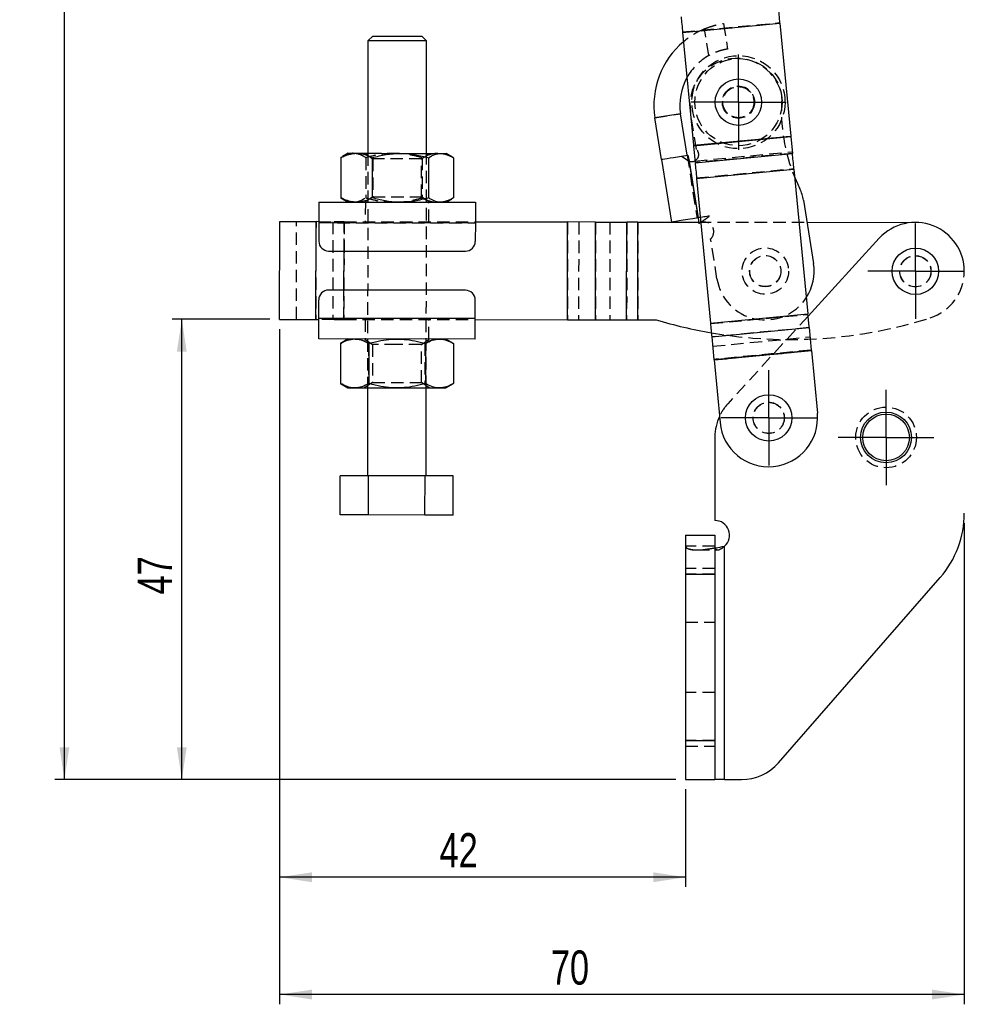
# Model space of a CAD drawing. Extents: x 29 to 375, y 22 to 285.
# Tile 16 of 27: x 115 to 211, y 113 to 214. Entities that reach past the tile are written whole.
import ezdxf

# ---------------------------------------------------------------- set-up
doc = ezdxf.new("R2010")
doc.units = 0
doc.linetypes.add('HIDDEN', pattern=[1.905, 1.27, -0.635])
doc.layers.get('0').update_dxf_attribs({"linetype": 'CONTINUOUS'})
doc.styles.add('SLDTEXTSTYLE0', font='TXT', dxfattribs={"width": 0.75})
doc.dimstyles.new('SLDDIMSTYLE0', dxfattribs={"dimtxt": 3.5, "dimasz": 3.302, "dimexe": 0, "dimexo": 0.0625, "dimgap": 0.875, "dimtad": 1, "dimdec": 0, "dimrnd": 1e-09, "dimzin": 12, "dimtxsty": 'SLDTEXTSTYLE0', "dimsah": 1, "dimcen": 0.09, "dimazin": 3, "dimtfac": 1, "dimtofl": 0, "dimtmove": 0, "dimatfit": 3, "dimtolj": 1, "dimtzin": 12})
doc.dimstyles.new('SLDDIMSTYLE1', dxfattribs={"dimtxt": 3.5, "dimasz": 3.302, "dimexe": 0, "dimexo": 0.0625, "dimgap": 0.875, "dimtad": 1, "dimdec": 1, "dimrnd": 1e-09, "dimzin": 12, "dimtxsty": 'SLDTEXTSTYLE0', "dimsah": 1, "dimcen": 0.09, "dimazin": 3, "dimtfac": 1, "dimtdec": 1, "dimtofl": 0, "dimtmove": 0, "dimatfit": 3, "dimtolj": 1, "dimtzin": 12})
doc.dimstyles.new('SLDDIMSTYLE2', dxfattribs={"dimtxt": 3.5, "dimasz": 3.302, "dimexe": 0, "dimexo": 0.0625, "dimgap": 0.875, "dimtad": 1, "dimdec": 0, "dimrnd": 1e-09, "dimzin": 12, "dimtxsty": 'SLDTEXTSTYLE0', "dimsah": 1, "dimcen": 0.09, "dimazin": 3, "dimtfac": 1, "dimtdec": 0, "dimtofl": 0, "dimtmove": 0, "dimatfit": 3, "dimtolj": 1, "dimtzin": 12})

# ---------------------------------------------------------------- blocks, each defined once
blk = doc.blocks.new('_D')
at = {"color": 179, "linetype": 'CONTINUOUS'}
for p, q in [((141.14, 182), (141.14, 124.92)), ((182.64, 134.92), (182.64, 124.92)), ((182.64, 125.92), (141.14, 125.92))]:
    blk.add_line(p, q, dxfattribs=at)
for points in [[(141.14, 125.92), (144.44, 125.41), (144.44, 126.42)], [(182.64, 125.92), (179.34, 126.42), (179.34, 125.41)]]:
    blk.add_solid(points, dxfattribs=at)
at = {"color": 179, "linetype": 'CONTINUOUS', "insert": (157.49, 130.43, 0.1), "char_height": 3.5, "attachment_point": 1, "style": 'SLDTEXTSTYLE0'}
blk.add_mtext('42', dxfattribs=at)
blk = doc.blocks.new('_D_1')
at = {"color": 179, "linetype": 'CONTINUOUS'}
for p, q in [((141.14, 182), (141.14, 112.92)), ((211.14, 162.16), (211.14, 112.92)), ((211.14, 113.92), (141.14, 113.92))]:
    blk.add_line(p, q, dxfattribs=at)
for points in [[(141.14, 113.92), (144.44, 113.41), (144.44, 114.42)], [(211.14, 113.92), (207.84, 114.42), (207.84, 113.41)]]:
    blk.add_solid(points, dxfattribs=at)
at = {"color": 179, "linetype": 'CONTINUOUS', "insert": (168.87, 118.43, 0.1), "char_height": 3.5, "attachment_point": 1, "style": 'SLDTEXTSTYLE0'}
blk.add_mtext('70', dxfattribs=at)
blk = doc.blocks.new('_D_2')
at = {"color": 179, "linetype": 'CONTINUOUS'}
for p, q in [((140.14, 183), (130.14, 183)), ((131.14, 135.92), (131.14, 183)), ((181.64, 135.92), (130.14, 135.92))]:
    blk.add_line(p, q, dxfattribs=at)
for points in [[(131.14, 183), (130.63, 179.69), (131.64, 179.69)], [(131.14, 135.92), (131.64, 139.22), (130.63, 139.22)]]:
    blk.add_solid(points, dxfattribs=at)
at = {"color": 179, "linetype": 'CONTINUOUS', "insert": (126.62, 154.85, 0.1), "char_height": 3.5, "attachment_point": 1, "rotation": 90, "style": 'SLDTEXTSTYLE0'}
blk.add_mtext('47', dxfattribs=at)
blk = doc.blocks.new('_D_3')
at = {"color": 179, "linetype": 'CONTINUOUS'}
for p, q in [((179.39, 285.24), (118.14, 285.24)), ((119.14, 135.92), (119.14, 285.24)), ((181.64, 135.92), (118.14, 135.92))]:
    blk.add_line(p, q, dxfattribs=at)
for points in [[(119.14, 285.24), (118.63, 281.93), (119.64, 281.93)], [(119.14, 135.92), (119.64, 139.22), (118.63, 139.22)]]:
    blk.add_solid(points, dxfattribs=at)
at = {"color": 179, "linetype": 'CONTINUOUS', "insert": (114.62, 214.36, 0.1), "char_height": 3.5, "attachment_point": 1, "rotation": 90, "style": 'SLDTEXTSTYLE0'}
blk.add_mtext('149', dxfattribs=at)
blk = doc.blocks.new('SW_CENTERMARKSYMBOL_0')
at = {"color": 0, "linetype": 'CONTINUOUS'}
for p, q in [((0, 2.5), (0, 4.88125)), ((0, 0), (0, 2.5)), ((-2.5, 0), (-4.88125, 0)), ((0, 0), (-2.5, 0)), ((0, 0), (0, -2.5)), ((0, 0), (2.5, 0)), ((2.5, 0), (4.88125, 0)), ((0, -2.5), (0, -4.88125))]:
    blk.add_line(p, q, dxfattribs=at)
blk = doc.blocks.new('SW_CENTERMARKSYMBOL_1')
at = {"color": 0, "linetype": 'CONTINUOUS'}
for p, q in [((0, 2.5), (0, 4.875)), ((0, 0), (0, 2.5)), ((-2.5, 0), (-4.875, 0)), ((0, 0), (-2.5, 0)), ((0, 0), (0, -2.5)), ((0, 0), (2.5, 0)), ((2.5, 0), (4.875, 0)), ((0, -2.5), (0, -4.875))]:
    blk.add_line(p, q, dxfattribs=at)
blk = doc.blocks.new('SW_CENTERMARKSYMBOL_2')
at = {"color": 0, "linetype": 'CONTINUOUS'}
for p, q in [((0, 2.5), (0, 4.875)), ((0, 0), (0, 2.5)), ((-2.5, 0), (-4.875, 0)), ((0, 0), (-2.5, 0)), ((0, 0), (0, -2.5)), ((0, 0), (2.5, 0)), ((2.5, 0), (4.875, 0)), ((0, -2.5), (0, -4.875))]:
    blk.add_line(p, q, dxfattribs=at)
blk = doc.blocks.new('SW_CENTERMARKSYMBOL_3')
at = {"color": 0, "linetype": 'CONTINUOUS'}
for p, q in [((0, 2.5), (0, 4.875)), ((0, 0), (0, 2.5)), ((-2.5, 0), (-4.875, 0)), ((0, 0), (-2.5, 0)), ((0, 0), (0, -2.5)), ((0, 0), (2.5, 0)), ((2.5, 0), (4.875, 0)), ((0, -2.5), (0, -4.875))]:
    blk.add_line(p, q, dxfattribs=at)

msp = doc.modelspace()

# ---------------------------------------------------------------- linework, layer by layer
at = {"color": 7, "linetype": 'HIDDEN'}
for p, q in [((182.338042, 212.402006), (192.292467, 213.355651)), ((182.343012, 212.350135), (192.297436, 213.30378)), ((185.020478, 209.986236), (184.586671, 212.71801)), ((186.524219, 213.269096), (186.939833, 210.651891)), ((179.512393, 203.609906), (182.129598, 204.025519)), ((183.753108, 200.390892), (183.15019, 204.187589)), ((183.449274, 200.80264), (193.403698, 201.756284)), ((193.408668, 201.704413), (183.454243, 200.750769)), ((149.862872, 199.985819), (150.65789, 199.427675)), ((149.947669, 199.539132), (149.942595, 195.432299)), ((150.158579, 199.985453), (150.128925, 175.985472)), ((155.657886, 199.421498), (156.454282, 199.977675)), ((155.708587, 199.532014), (155.703513, 195.425181)), ((156.128922, 175.978059), (156.158575, 199.97804)), ((182.803429, 199.782262), (183.822858, 193.362701)), ((183.603322, 199.194634), (193.557747, 200.148278)), ((193.573853, 199.98015), (183.619429, 199.026505)), ((150.65789, 199.427675), (150.653088, 195.541999)), ((155.653086, 195.535822), (155.657886, 199.421498)), ((182.998282, 199.192843), (183.92162, 193.378385)), ((183.768509, 197.47037), (193.722934, 198.424014)), ((183.773478, 197.418499), (193.727903, 198.372143)), ((150.653088, 195.541999), (149.856694, 194.985822)), ((156.448104, 194.977678), (155.653086, 195.535822)), ((149.902401, 194.985766), (149.89993, 192.985767)), ((156.399925, 192.977736), (156.402397, 194.977735)), ((142.857967, 182.99446), (142.870324, 192.994453)), ((144.858733, 192.991996), (144.846378, 182.992004)), ((145.14981, 192.891636), (161.149798, 192.871868)), ((145.149933, 192.991636), (146.731056, 192.989683)), ((146.57912, 192.98987), (146.566764, 182.989878)), ((147.726044, 192.988453), (146.731056, 192.989683)), ((147.726044, 192.988453), (147.713687, 182.988461)), ((147.722337, 189.988456), (147.726044, 192.988453)), ((147.726044, 192.988453), (161.149922, 192.971868)), ((170.573803, 192.960224), (170.561448, 182.960231)), ((171.720727, 192.958807), (171.708372, 182.958815)), ((173.441113, 192.956681), (173.428758, 182.956689)), ((174.913044, 192.954863), (174.900689, 182.95487)), ((176.63343, 192.952737), (176.621074, 182.952745)), ((177.780353, 192.95132), (177.767998, 182.951328)), ((183.990656, 192.943647), (195.063207, 192.929966)), ((185.855597, 187.151061), (185.208824, 191.223935)), ((147.713687, 182.988461), (147.717394, 185.988459)), ((185.192998, 182.601124), (195.147423, 183.554768)), ((185.197323, 182.555985), (195.151746, 183.50963)), ((146.718701, 182.98969), (145.137578, 182.991644)), ((161.13769, 183.071876), (145.137703, 183.091644)), ((147.713687, 182.988461), (161.137566, 182.971875)), ((149.887575, 182.985775), (149.885103, 180.985776)), ((156.385099, 180.977746), (156.38757, 182.977744)), ((195.169151, 183.327961), (186.954657, 174.34919)), ((195.281478, 182.155458), (185.327054, 181.201813)), ((149.839396, 180.985833), (150.634415, 180.42769)), ((150.219196, 180.538782), (150.214123, 176.431948)), ((150.634415, 180.42769), (150.629614, 176.542014)), ((155.629611, 176.535837), (155.634411, 180.421512)), ((155.634411, 180.421512), (156.430807, 180.977689)), ((155.992599, 180.531649), (155.987525, 176.424816)), ((158.126955, 180.864107), (157.450828, 180.976429)), ((185.418203, 180.250365), (195.372628, 181.204009)), ((195.502359, 179.849838), (185.547935, 178.896193)), ((185.552259, 178.851054), (195.506683, 179.804698)), ((150.629614, 176.542014), (149.833219, 175.985837)), ((156.424629, 175.977694), (155.629611, 176.535837)), ((157.44465, 175.976433), (157.477947, 175.977172)), ((185.641166, 159.795968), (182.641165, 159.795968)), ((183.789913, 159.401217), (185.928351, 159.401217)), ((183.818242, 159.414945), (185.935434, 159.414945)), ((186.641165, 135.916272), (186.641165, 159.795968)), ((185.641166, 157.516272), (182.641165, 157.516272)), ((185.641166, 156.916273), (182.641165, 156.916273)), ((182.641165, 152.016272), (185.641166, 152.016272)), ((185.641166, 144.816273), (182.641165, 144.816273)), ((185.641166, 139.916272), (182.641165, 139.916272)), ((182.641165, 139.316274), (185.641166, 139.316274))]:
    msp.add_line(p, q, dxfattribs=at)
at = {"color": 7, "linetype": 'CONTINUOUS'}
for p, q in [((182.343012, 212.350135), (192.297436, 213.30378)), ((192.297436, 213.30378), (193.403698, 201.756284)), ((150.673404, 211.984826), (150.172789, 211.485445)), ((156.172783, 211.478032), (155.673401, 211.978649)), ((182.343012, 212.350135), (183.449274, 200.80264)), ((150.172789, 211.485445), (150.158579, 199.985453)), ((156.158575, 199.97804), (156.172783, 211.478032)), ((182.129598, 204.025519), (179.512393, 203.609906)), ((180.186223, 199.366649), (179.512393, 203.609906)), ((182.803429, 199.782262), (182.129598, 204.025519)), ((183.449274, 200.80264), (193.403698, 201.756284)), ((183.454243, 200.750769), (193.408668, 201.704413)), ((193.408668, 201.704413), (193.573853, 199.98015)), ((183.454243, 200.750769), (183.619429, 199.026505)), ((147.397106, 199.542283), (147.392033, 195.43545)), ((147.584656, 199.640737), (147.397106, 199.542283)), ((148.15858, 199.987924), (147.577401, 199.653337)), ((150.607463, 199.538316), (150.602389, 195.431483)), ((156.36838, 199.531199), (156.363307, 195.424365)), ((158.738923, 199.639547), (158.158573, 199.975569)), ((158.918942, 199.528047), (158.913868, 195.421214)), ((182.242197, 199.693138), (182.878192, 199.794135)), ((182.242197, 199.693138), (182.998282, 199.192843)), ((182.878192, 199.794135), (182.998282, 199.192843)), ((183.619429, 199.026505), (193.573853, 199.98015)), ((180.186223, 199.366649), (181.205652, 192.947088)), ((182.998282, 199.192843), (183.92162, 193.378385)), ((183.773478, 197.418499), (193.727903, 198.372143)), ((193.727903, 198.372143), (195.147423, 183.554768)), ((183.773478, 197.418499), (185.192998, 182.601124)), ((145.152405, 194.991635), (161.152393, 194.971866)), ((147.392033, 195.43545), (147.579299, 195.338043)), ((147.571368, 195.324346), (148.152404, 194.987928)), ((158.152395, 194.975573), (158.734259, 195.310554)), ((194.703953, 195.192266), (195.731845, 188.719413)), ((141.137581, 182.996587), (141.149936, 192.996578)), ((141.149936, 192.996578), (144.858733, 192.991996)), ((144.846378, 182.992004), (144.858733, 192.991996)), ((145.149933, 192.991636), (144.858733, 192.991996)), ((145.14981, 192.891636), (145.147463, 190.991638)), ((145.14981, 192.891636), (161.149798, 192.871868)), ((161.149798, 192.871868), (161.147451, 190.971869)), ((161.149922, 192.971868), (170.573803, 192.960224)), ((170.561448, 182.960231), (170.573803, 192.960224)), ((173.441113, 192.956681), (170.573803, 192.960224)), ((173.428758, 182.956689), (173.441113, 192.956681)), ((173.441113, 192.956681), (176.63343, 192.952737)), ((176.621074, 182.952745), (176.63343, 192.952737)), ((177.780353, 192.95132), (176.63343, 192.952737)), ((177.767998, 182.951328), (177.780353, 192.95132)), ((177.780353, 192.95132), (183.990656, 192.943647)), ((183.92162, 193.378385), (184.011491, 192.812452)), ((184.20609, 192.90277), (184.011491, 192.812452)), ((195.063207, 192.929966), (206.149889, 192.916268)), ((202.454656, 191.291311), (195.169151, 183.327961)), ((146.146227, 189.990403), (160.146216, 189.973105)), ((160.141273, 185.973108), (146.141285, 185.990406)), ((145.137703, 183.091644), (145.14005, 184.991642)), ((161.13769, 183.071876), (161.140038, 184.971873)), ((185.192998, 182.601124), (195.147423, 183.554768)), ((141.137581, 182.996587), (144.846378, 182.992004)), ((144.846378, 182.992004), (145.137578, 182.991644)), ((161.13769, 183.071876), (145.137703, 183.091644)), ((161.137566, 182.971875), (170.561448, 182.960231)), ((173.428758, 182.956689), (176.621074, 182.952745)), ((177.767998, 182.951328), (179.655661, 182.948995)), ((185.327054, 181.201813), (195.281478, 182.155458)), ((195.281478, 182.155458), (195.502359, 179.849838)), ((161.135095, 180.971876), (145.135108, 180.991646)), ((147.361146, 180.542313), (147.356072, 176.43548)), ((148.135105, 180.987939), (147.360956, 180.542258)), ((150.276499, 180.538711), (150.271425, 176.431877)), ((156.049903, 180.531578), (156.044829, 176.424745)), ((158.908143, 180.527991), (158.135097, 180.975583)), ((158.907953, 180.528046), (158.902879, 176.421214)), ((185.327054, 181.201813), (185.547935, 178.896193)), ((185.547935, 178.896193), (195.502359, 179.849838)), ((185.552259, 178.851054), (195.506683, 179.804698)), ((195.506683, 179.804698), (196.120922, 173.393095)), ((185.552259, 178.851054), (186.166498, 172.43945)), ((147.355882, 176.435535), (148.128927, 175.987942)), ((158.12892, 175.975587), (158.903069, 176.421268)), ((150.128925, 175.985472), (150.117805, 166.985478)), ((156.117802, 166.978065), (156.128922, 175.978059)), ((185.64371, 170.97415), (185.64371, 162.416272)), ((147.339363, 162.988908), (147.344306, 166.988905)), ((150.231054, 166.985338), (147.344306, 166.988905)), ((150.226112, 162.985341), (150.231054, 166.985338)), ((156.004554, 166.978204), (150.231054, 166.985338)), ((155.99961, 162.978207), (156.004554, 166.978204)), ((158.891302, 166.974639), (156.004554, 166.978204)), ((158.88636, 162.974642), (158.891302, 166.974639)), ((150.226112, 162.985341), (147.339363, 162.988908)), ((155.99961, 162.978207), (150.226112, 162.985341)), ((158.88636, 162.974642), (155.99961, 162.978207)), ((182.641165, 160.91627), (182.641165, 156.916273)), ((182.641165, 160.91627), (185.641166, 160.91627)), ((185.641166, 160.91627), (185.641166, 156.916273)), ((186.641165, 135.916272), (186.641165, 159.795968)), ((182.641165, 156.916273), (185.641166, 156.916273)), ((182.641165, 156.916273), (182.641165, 139.916272)), ((185.641166, 156.916273), (185.641166, 139.916272)), ((192.138163, 137.629395), (208.679343, 156.590907)), ((182.641165, 139.916272), (185.641166, 139.916272)), ((182.641165, 139.916272), (182.641165, 135.916272)), ((185.641166, 139.916272), (185.641166, 135.916272)), ((182.641165, 135.916272), (185.641166, 135.916272)), ((186.641165, 135.916272), (185.641166, 135.916272)), ((186.641165, 135.916272), (188.370345, 135.916272))]:
    msp.add_line(p, q, dxfattribs=at)
at = {"color": 8, "linetype": 'CONTINUOUS'}
msp.add_line((147.717394, 185.988459), (147.722337, 189.988456), dxfattribs=at)
at = {"color": 7, "linetype": 'CONTINUOUS', "flags": 128}
for points in [[(192.297436, 213.30378), (192.277197, 213.515045), (192.257052, 213.725317), (192.237098, 213.933613), (192.217424, 214.138953), (192.198129, 214.340372), (192.179298, 214.536929), (192.161024, 214.727698), (192.143386, 214.911786)], [(182.188963, 213.958142), (182.206598, 213.774053), (182.224874, 213.583285), (182.243705, 213.386727), (182.263001, 213.185308), (182.282673, 212.979968), (182.302628, 212.771672), (182.322772, 212.5614), (182.343012, 212.350135)], [(150.673404, 211.984826), (150.677072, 211.984822), (150.764531, 211.984714), (150.964625, 211.984466), (151.268, 211.984092), (151.660468, 211.983606), (152.123682, 211.983034), (152.635979, 211.982401), (153.173404, 211.981738)], [(153.173404, 211.981738), (153.710829, 211.981073), (154.223125, 211.980441), (154.686337, 211.979868), (155.078808, 211.979383), (155.382182, 211.979009), (155.582277, 211.978761), (155.669736, 211.978653), (155.673401, 211.978649)], [(153.172785, 211.481738), (152.56889, 211.482484), (151.989719, 211.483199), (151.458982, 211.483854), (150.998408, 211.484424), (150.626855, 211.484883), (150.359532, 211.485214), (150.207384, 211.485402), (150.172789, 211.485445)], [(156.172783, 211.478032), (156.138188, 211.478075), (155.986039, 211.478263), (155.718716, 211.478592), (155.347163, 211.479051), (154.886588, 211.479621), (154.355852, 211.480276), (153.776681, 211.480992), (153.172785, 211.481738)], [(193.408668, 201.704413), (193.408098, 201.710351), (193.407509, 201.716506), (193.406902, 201.722846), (193.406278, 201.729343), (193.405645, 201.735967), (193.405, 201.742686), (193.40435, 201.74947), (193.403698, 201.756284)], [(183.449274, 200.80264), (183.449927, 200.795825), (183.450577, 200.789041), (183.45122, 200.782323), (183.451855, 200.775698), (183.452477, 200.769202), (183.453085, 200.762861), (183.453674, 200.756707), (183.454243, 200.750769)], [(148.15858, 199.987924), (148.169477, 199.987911), (148.255218, 199.987805), (148.424858, 199.987596), (148.675494, 199.987286), (149.002837, 199.986881)], [(149.002837, 199.986881), (149.401285, 199.986389), (149.864022, 199.985817), (150.38313, 199.985176), (150.949726, 199.984476), (151.554115, 199.983729), (152.185958, 199.982948), (152.834443, 199.982147), (153.488474, 199.981339)], [(153.488474, 199.981339), (154.136859, 199.980538), (154.768506, 199.979758), (155.372608, 199.979011), (155.938826, 199.978312), (156.457474, 199.97767), (156.919676, 199.9771), (157.317525, 199.976608), (157.644213, 199.976205)], [(157.644213, 199.976205), (157.894151, 199.975895), (158.063062, 199.975687), (158.148056, 199.975582), (158.158573, 199.975569)], [(180.186223, 199.366649), (180.223409, 199.372554), (180.333947, 199.390107), (180.51481, 199.418828), (180.761046, 199.457931), (181.065913, 199.506344), (181.421062, 199.562742), (181.816769, 199.62558), (182.242197, 199.693138)], [(193.727903, 198.372143), (193.707664, 198.583408), (193.687519, 198.793681), (193.667565, 199.001976), (193.647891, 199.207315), (193.628596, 199.408736), (193.609765, 199.605292), (193.591489, 199.796062), (193.573853, 199.98015)], [(183.619429, 199.026505), (183.637065, 198.842417), (183.655341, 198.651648), (183.674172, 198.455091), (183.693468, 198.253671), (183.713139, 198.048331), (183.733094, 197.840036), (183.753239, 197.629763), (183.773478, 197.418499)], [(193.812037, 197.49393), (193.837738, 197.432161), (194.333425, 196.349249)], [(145.152405, 194.991635), (145.152355, 194.951284), (145.152207, 194.831782), (145.151967, 194.637721), (145.151645, 194.376559), (145.151252, 194.058333), (145.150803, 193.695271), (145.150317, 193.301326), (145.14981, 192.891636)], [(161.152393, 194.971866), (161.152343, 194.931515), (161.152195, 194.812013), (161.151956, 194.617952), (161.151633, 194.356791), (161.15124, 194.038564), (161.150791, 193.675502), (161.150305, 193.281557), (161.149798, 192.871868)], [(183.92162, 193.378385), (183.391761, 193.294243), (182.882264, 193.213334), (182.412709, 193.138769), (182.001141, 193.073412), (181.663375, 193.019774), (181.412393, 192.979918), (181.257838, 192.955375), (181.205652, 192.947088)], [(195.281478, 182.155458), (195.265753, 182.31959), (195.249621, 182.487995), (195.233135, 182.660092), (195.21635, 182.835284), (195.199328, 183.012966), (195.182126, 183.192522), (195.164805, 183.373332), (195.147423, 183.554768)], [(145.135108, 180.991646), (145.135157, 181.031996), (145.135306, 181.151499), (145.135544, 181.345559), (145.135868, 181.606721), (145.136261, 181.924947), (145.136708, 182.288009), (145.137196, 182.681954), (145.137703, 183.091644)], [(161.135095, 180.971876), (161.135145, 181.012228), (161.135293, 181.13173), (161.135533, 181.32579), (161.135855, 181.586952), (161.136248, 181.905179), (161.136697, 182.26824), (161.137184, 182.662186), (161.13769, 183.071876)], [(170.561448, 182.960231), (170.942781, 182.95976), (171.321892, 182.959292), (171.696574, 182.958829), (172.064644, 182.958374), (172.423957, 182.95793), (172.772421, 182.9575), (173.108006, 182.957085), (173.428758, 182.956689)], [(176.621074, 182.952745), (176.749375, 182.952586), (176.883609, 182.95242), (177.022994, 182.952248), (177.16672, 182.95207), (177.313948, 182.951889), (177.463821, 182.951703), (177.615465, 182.951516), (177.767998, 182.951328)], [(185.192998, 182.601124), (185.210381, 182.419687), (185.227702, 182.238877), (185.244904, 182.059321), (185.261926, 181.88164), (185.278709, 181.706448), (185.295196, 181.534351), (185.31133, 181.365945), (185.327054, 181.201813)], [(195.506683, 179.804698), (195.506122, 179.810552), (195.505563, 179.816384), (195.505008, 179.822176), (195.50446, 179.827908), (195.503918, 179.833559), (195.503386, 179.839111), (195.502866, 179.844543), (195.502359, 179.849838)], [(185.547935, 178.896193), (185.548441, 178.890898), (185.548962, 178.885466), (185.549494, 178.879914), (185.550036, 178.874263), (185.550584, 178.868532), (185.55114, 178.862739), (185.551698, 178.856907), (185.552259, 178.851054)], [(148.128927, 175.987942), (148.129009, 175.987942), (148.175525, 175.987886), (148.306793, 175.987722), (148.52057, 175.987459), (148.813197, 175.987098)], [(148.813197, 175.987098), (149.179667, 175.986644), (149.61371, 175.986109), (150.1079, 175.985498), (150.653779, 175.984824), (151.24201, 175.984095), (151.862526, 175.98333), (152.50471, 175.982536), (153.157575, 175.98173)], [(153.157575, 175.98173), (153.80995, 175.980923), (154.450672, 175.980132), (155.068779, 175.979368), (155.653695, 175.978645), (156.19541, 175.977977), (156.684657, 175.977371), (157.113064, 175.976842), (157.473302, 175.976397)], [(157.473302, 175.976397), (157.759206, 175.976043), (157.965885, 175.975788), (158.089803, 175.975635), (158.12892, 175.975587)]]:
    msp.add_lwpolyline(points, dxfattribs=at)
at = {"color": 7, "linetype": 'HIDDEN', "flags": 128}
for points in [[(151.080018, 199.427154), (150.829762, 199.427463), (150.688367, 199.427638), (150.65789, 199.427675)], [(155.657886, 199.421498), (155.6224, 199.421541), (155.474553, 199.421724), (155.218381, 199.422041), (154.865863, 199.422476), (154.433481, 199.423011), (153.941454, 199.423618), (153.412789, 199.424272), (152.872205, 199.424939), (152.344977, 199.425591), (151.855763, 199.426195), (151.427433, 199.426725), (151.080018, 199.427154)], [(150.653088, 195.541999), (150.655966, 195.541996), (150.740119, 195.541892), (150.937099, 195.541649), (151.237696, 195.541277), (151.627857, 195.540795), (152.089333, 195.540225), (152.600551, 195.539593), (153.137604, 195.53893), (153.675381, 195.538265), (154.188737, 195.537631), (154.653667, 195.537056), (155.048432, 195.536569), (155.354571, 195.536191), (155.557772, 195.53594), (155.648533, 195.535827), (155.653086, 195.535822)], [(185.079111, 193.562195), (184.942212, 193.540455), (184.802223, 193.518225), (184.659568, 193.495571), (184.514677, 193.472562), (184.367991, 193.449269), (184.219954, 193.42576), (184.071014, 193.402108), (183.92162, 193.378385)], [(184.011491, 192.812452), (183.995339, 193.026093), (183.968146, 193.385773)], [(146.718701, 182.98969), (146.953244, 182.9894), (147.332355, 182.988932), (147.713687, 182.988461)], [(153.148739, 180.424583), (152.610987, 180.425248), (152.097709, 180.425882), (151.632909, 180.426456), (151.238315, 180.426944), (150.932381, 180.427322), (150.729412, 180.427572), (150.638899, 180.427684), (150.634415, 180.42769)], [(155.634411, 180.421512), (155.631479, 180.421516), (155.547079, 180.42162), (155.349866, 180.421863), (155.04906, 180.422235), (154.658727, 180.422717), (154.197119, 180.423288), (153.685821, 180.42392), (153.148739, 180.424583)], [(150.629614, 176.542014), (150.664905, 176.541971), (150.812512, 176.541788), (151.068464, 176.541472), (151.420794, 176.541036), (151.853025, 176.540503), (152.344948, 176.539894), (152.873561, 176.539242), (153.414147, 176.538573), (153.941428, 176.537921), (154.430751, 176.537318), (154.859232, 176.536789), (155.206839, 176.536359), (155.457316, 176.536049), (155.598953, 176.535874), (155.629611, 176.535837)]]:
    msp.add_lwpolyline(points, dxfattribs=at)
at = {"color": 7, "linetype": 'HIDDEN'}
for centre, radius in [((188.049105, 205.218671), 4.7625), ((188.049105, 205.218671), 4.4625), ((188.049105, 205.218671), 1.65), ((188.049105, 205.218671), 1.6), ((188.049105, 205.218671), 1.5875), ((190.793721, 187.935237), 2.375), ((190.793721, 187.935237), 1.6), ((190.793721, 187.935237), 1.5875), ((206.14371, 187.916272), 1.6), ((206.14371, 187.916272), 1.5875), ((191.14371, 172.916272), 1.6), ((191.14371, 172.916272), 1.5875), ((203.14371, 170.916272), 3.1)]:
    msp.add_circle(centre, radius, dxfattribs=at)
at = {"color": 7, "linetype": 'CONTINUOUS'}
for centre, radius in [((188.049105, 205.218671), 2.375), ((206.14371, 187.916272), 2.375), ((191.14371, 172.916272), 2.375), ((203.14371, 170.916272), 2.6), ((203.14371, 170.916272), 2.38125)]:
    msp.add_circle(centre, radius, dxfattribs=at)
at = {"color": 7, "linetype": 'HIDDEN'}
for centre, radius, start, end in [((187.847901, 204.933587), 8.439955, 112.73091114, 129.90710439), ((187.847901, 204.933587), 5.789955, 119.23104034, 150.98754114), ((187.847901, 204.933587), 4.756574, 16.56242488, 189.0232475), ((190.490104, 205.719376), 2, 356.13677049, 16.56242488), ((210.431388, 204.372772), 17.986699, 176.13677049, 202.48493812), ((183.27267, 199.856778), 0.7184, 297.20445782, 48.02853931), ((184.527351, 191.95578), 1, 312.95879097, 108.73924273), ((206.14371, 187.916272), 5, 287.60446712, 360), ((190.793721, 187.935237), 5, 189.0232475, 327.02897361), ((193.330265, 228.298445), 47.36631, 260.22322207, 287.60446712), ((190.64371, 170.974151), 5, 137.54524376, 155.17437929)]:
    msp.add_arc(centre, radius, start, end, dxfattribs=at)
at = {"color": 7, "linetype": 'CONTINUOUS'}
for centre, radius, start, end in [((187.847901, 204.933587), 8.439955, 129.90710439, 189.0232475), ((187.847901, 204.933587), 5.789955, 150.98754114, 189.0232475), ((183.27267, 199.856778), 0.7184, 247.54592619, 297.20445782), ((190.753455, 194.564925), 4, 9.0232475, 26.49251852), ((206.14371, 187.916272), 5, 0, 137.54524376), ((146.147462, 190.990402), 1, 179.92920845, 269.92920845), ((160.147451, 190.973105), 1, 269.92920845, 359.92920845), ((190.793721, 187.935237), 5, 327.02897361, 9.0232475), ((146.140049, 184.990407), 1, 89.92920845, 179.92920845), ((160.140038, 184.973109), 1, 359.92920845, 89.92920845), ((193.330265, 228.298445), 47.36631, 253.21991985, 260.22322207), ((191.14371, 172.916272), 5, 185.47229628, 5.47229628), ((190.64371, 170.974151), 5, 155.17437929, 180), ((185.64371, 160.916272), 1.5, 311.68005806, 90), ((201.14371, 163.16466), 10, 318.9, 0), ((188.370346, 140.916272), 5, 270, 318.9)]:
    msp.add_arc(centre, radius, start, end, dxfattribs=at)
at = {"color": 7, "linetype": 'HIDDEN'}
for points, knots in [([(184.586671, 212.71801), (184.795718, 212.799793), (185.213978, 212.963424), (185.792682, 213.124579), (186.237051, 213.221254), (186.486154, 213.263131), (186.51298, 213.267334), (186.524219, 213.269096)], [0, 0, 0, 0, 0.2129882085, 0.4261455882, 0.6362444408, 0.8475992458, 1, 1, 1, 1]), ([(186.939833, 210.651891), (186.91802, 210.64863), (186.87439, 210.642108), (186.536504, 210.578773), (186.051224, 210.446751), (185.512178, 210.244891), (185.169621, 210.064691), (185.020478, 209.986236)], [0, 0, 0, 0, 0.2117978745, 0.4236232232, 0.6343273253, 0.840793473, 1, 1, 1, 1]), ([(148.67294, 199.987289), (148.642726, 199.986768), (148.41383, 199.982827), (148.045702, 199.906801), (147.718783, 199.71814), (147.584656, 199.640737)], [0, 0, 0, 0, 0.08230206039, 0.6234917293, 1, 1, 1, 1]), ([(149.947669, 199.539132), (149.740712, 199.664206), (149.323004, 199.916649), (148.890936, 199.9636), (148.67294, 199.987289)], [0, 0, 0, 0, 0.4954579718, 1, 1, 1, 1]), ([(152.82868, 199.982154), (152.76043, 199.981706), (152.243391, 199.978307), (151.268401, 199.881985), (150.390595, 199.654112), (149.947669, 199.539132)], [0, 0, 0, 0, 0.0700627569, 0.5307701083, 1, 1, 1, 1]), ([(155.708587, 199.532014), (155.240942, 199.65741), (154.297078, 199.910503), (153.321101, 199.958126), (152.82868, 199.982154)], [0, 0, 0, 0, 0.495458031, 1, 1, 1, 1]), ([(157.314316, 199.976612), (157.106721, 199.962453), (156.688526, 199.933929), (156.153054, 199.749591), (155.829245, 199.591079), (155.708587, 199.532014)], [0, 0, 0, 0, 0.3821175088, 0.7697641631, 1, 1, 1, 1]), ([(158.918942, 199.528047), (158.722256, 199.622068), (158.327094, 199.810965), (157.787966, 199.954177), (157.448451, 199.970259), (157.314316, 199.976612)], [0, 0, 0, 0, 0.3747926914, 0.7529955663, 1, 1, 1, 1]), ([(147.579299, 195.338043), (147.724333, 195.252573), (148.08033, 195.042778), (148.448553, 195.007938), (148.666762, 194.987293)], [0, 0, 0, 0, 0.40740022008, 1, 1, 1, 1]), ([(148.666762, 194.987293), (148.696979, 194.987788), (148.925896, 194.991542), (149.357621, 195.088536), (149.746416, 195.317013), (149.942595, 195.432299)], [0, 0, 0, 0, 0.070062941, 0.5307702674, 1, 1, 1, 1]), ([(149.942595, 195.432299), (150.41024, 195.306902), (151.354104, 195.053809), (152.330081, 195.006186), (152.822502, 194.982158)], [0, 0, 0, 0, 0.495458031, 1, 1, 1, 1]), ([(152.822502, 194.982158), (152.890752, 194.982606), (153.407791, 194.986004), (154.382781, 195.082327), (155.260588, 195.3102), (155.703513, 195.425181)], [0, 0, 0, 0, 0.0700627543, 0.5307701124, 1, 1, 1, 1]), ([(155.703513, 195.425181), (155.824025, 195.365818), (156.144711, 195.20785), (156.679615, 195.021581), (157.097743, 194.991668), (157.308139, 194.976616)], [0, 0, 0, 0, 0.23023617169, 0.61266729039, 1, 1, 1, 1]), ([(157.308139, 194.976616), (157.442288, 194.982635), (157.779816, 194.99778), (158.319319, 195.139023), (158.714975, 195.326813), (158.913868, 195.421214)], [0, 0, 0, 0, 0.24700391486, 0.62147560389, 1, 1, 1, 1]), ([(184.011491, 192.812452), (184.093611, 192.865533), (184.257206, 192.971279), (184.574223, 193.181281), (184.851897, 193.376775), (185.033662, 193.525106), (185.079111, 193.562195)], [0, 0, 0, 0, 0.21898842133, 0.43625829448, 0.85904105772, 1, 1, 1, 1]), ([(148.790723, 180.987129), (148.756849, 180.986823), (148.540019, 180.984867), (148.324675, 180.926062), (148.142973, 180.876443)], [0, 0, 0, 0, 0.1562225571, 1, 1, 1, 1]), ([(150.219196, 180.538782), (149.987271, 180.663887), (149.519167, 180.916392), (149.035004, 180.963407), (148.790723, 180.987129)], [0, 0, 0, 0, 0.4954579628, 1, 1, 1, 1]), ([(157.450828, 180.976429), (157.416289, 180.975938), (157.154636, 180.972225), (156.661175, 180.875307), (156.216815, 180.646899), (155.992599, 180.531649)], [0, 0, 0, 0, 0.0700626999, 0.5307703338, 1, 1, 1, 1]), ([(182.641165, 159.795968), (182.660941, 159.735171), (182.698551, 159.619545), (182.97889, 159.494785), (183.352601, 159.418713), (183.792899, 159.391827), (184.307651, 159.4242), (184.926891, 159.49887), (185.413906, 159.577921), (185.668373, 159.619225)], [0, 0, 0, 0, 0.1736161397, 0.330193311, 0.4700370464, 0.5935851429, 0.7111935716, 0.8490972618, 1, 1, 1, 1]), ([(182.992134, 159.507012), (183.103504, 159.48252), (183.326374, 159.433507), (183.629011, 159.406492), (183.817292, 159.415056), (183.818527, 159.415112)], [0, 0, 0, 0, 0.4980576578, 0.9967063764, 1, 1, 1, 1]), ([(185.728908, 159.507012), (185.756154, 159.482744), (185.809279, 159.435428), (185.888016, 159.406473), (185.934881, 159.414999), (185.935032, 159.415027)], [0, 0, 0, 0, 0.5120730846, 0.9984321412, 1, 1, 1, 1])]:
    msp.add_open_spline(points, degree=3, knots=knots, dxfattribs=at)
at = {"color": 7, "linetype": 'CONTINUOUS'}
for points, knots in [([(147.397106, 199.542283), (147.517765, 199.601348), (147.838842, 199.758522), (148.374203, 199.94347), (148.792404, 199.97235), (149.002837, 199.986881)], [0, 0, 0, 0, 0.2302362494, 0.6126671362, 1, 1, 1, 1]), ([(149.002837, 199.986881), (149.136971, 199.98053), (149.47446, 199.964551), (150.013611, 199.821976), (150.408803, 199.633208), (150.607463, 199.538316)], [0, 0, 0, 0, 0.2470038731, 0.6214755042, 1, 1, 1, 1]), ([(150.607463, 199.538316), (151.075416, 199.662557), (152.019903, 199.913316), (152.995995, 199.958528), (153.488474, 199.981339)], [0, 0, 0, 0, 0.4954579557, 1, 1, 1, 1]), ([(153.488474, 199.981339), (153.556722, 199.980722), (154.073752, 199.976046), (155.048501, 199.877315), (155.925741, 199.647273), (156.36838, 199.531199)], [0, 0, 0, 0, 0.0700622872, 0.5307705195, 1, 1, 1, 1]), ([(156.36838, 199.531199), (156.575646, 199.655761), (156.993977, 199.90717), (157.426159, 199.953054), (157.644213, 199.976205)], [0, 0, 0, 0, 0.4954579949, 1, 1, 1, 1]), ([(157.644213, 199.976205), (157.674429, 199.975634), (157.903335, 199.971315), (158.334822, 199.873253), (158.72305, 199.643817), (158.918942, 199.528047)], [0, 0, 0, 0, 0.0700628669, 0.5307704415, 1, 1, 1, 1]), ([(148.996659, 194.986885), (148.789099, 195.001557), (148.370975, 195.031115), (147.83596, 195.216775), (147.512544, 195.376087), (147.392033, 195.43545)], [0, 0, 0, 0, 0.3821176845, 0.7697643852, 1, 1, 1, 1]), ([(150.602389, 195.431483), (150.405471, 195.337949), (150.009842, 195.150029), (149.470362, 195.008149), (149.130808, 194.992907), (148.996659, 194.986885)], [0, 0, 0, 0, 0.374792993, 0.7529957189, 1, 1, 1, 1]), ([(153.482296, 194.981343), (153.414046, 194.98196), (152.897017, 194.986635), (151.922268, 195.085368), (151.045028, 195.315409), (150.602389, 195.431483)], [0, 0, 0, 0, 0.0700629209, 0.530770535, 1, 1, 1, 1]), ([(156.363307, 195.424365), (155.895353, 195.300125), (154.950866, 195.049366), (153.974775, 195.004154), (153.482296, 194.981343)], [0, 0, 0, 0, 0.4954579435, 1, 1, 1, 1]), ([(157.638036, 194.976208), (157.60782, 194.976778), (157.378916, 194.981097), (156.947426, 195.079159), (156.559199, 195.308596), (156.363307, 195.424365)], [0, 0, 0, 0, 0.0700627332, 0.530770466, 1, 1, 1, 1]), ([(158.913868, 195.421214), (158.706603, 195.296651), (158.288271, 195.045242), (157.85609, 194.999358), (157.638036, 194.976208)], [0, 0, 0, 0, 0.4954579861, 1, 1, 1, 1]), ([(147.361146, 180.542313), (147.598034, 180.666839), (148.076152, 180.918174), (148.570137, 180.963981), (148.819374, 180.987093)], [0, 0, 0, 0, 0.49545798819, 1, 1, 1, 1]), ([(148.819374, 180.987093), (148.853911, 180.986518), (149.115556, 180.982157), (149.608776, 180.884021), (150.052569, 180.654515), (150.276499, 180.538711)], [0, 0, 0, 0, 0.0700627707, 0.5307705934, 1, 1, 1, 1]), ([(150.276499, 180.538711), (150.493429, 180.597657), (151.070687, 180.754514), (152.033282, 180.938934), (152.785333, 180.967402), (153.163753, 180.981726)], [0, 0, 0, 0, 0.2302361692, 0.6126671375, 1, 1, 1, 1]), ([(153.163753, 180.981726), (153.404982, 180.975242), (154.011927, 180.958929), (154.981662, 180.815823), (155.692548, 180.626666), (156.049903, 180.531578)], [0, 0, 0, 0, 0.2470036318, 0.6214756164, 1, 1, 1, 1]), ([(156.049903, 180.531578), (156.282137, 180.65611), (156.750863, 180.907457), (157.235141, 180.953276), (157.47948, 180.976393)], [0, 0, 0, 0, 0.4954579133, 1, 1, 1, 1]), ([(157.47948, 180.976393), (157.513339, 180.975819), (157.76984, 180.971465), (158.253361, 180.873341), (158.688427, 180.643845), (158.907953, 180.528046)], [0, 0, 0, 0, 0.0700627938, 0.5307703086, 1, 1, 1, 1]), ([(148.813197, 175.987098), (148.77866, 175.987673), (148.517015, 175.992031), (148.023795, 176.090169), (147.580002, 176.319675), (147.356072, 176.43548)], [0, 0, 0, 0, 0.0700627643, 0.5307705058, 1, 1, 1, 1]), ([(150.271425, 176.431877), (150.034538, 176.307352), (149.55642, 176.056017), (149.062434, 176.01021), (148.813197, 175.987098)], [0, 0, 0, 0, 0.4954579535, 1, 1, 1, 1]), ([(153.157575, 175.98173), (152.784291, 175.996607), (152.032323, 176.026575), (151.069987, 176.212766), (150.488208, 176.372396), (150.271425, 176.431877)], [0, 0, 0, 0, 0.3821174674, 0.7697640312, 1, 1, 1, 1]), ([(156.044829, 176.424745), (155.69079, 176.331405), (154.979491, 176.143875), (154.009447, 176.002527), (153.39882, 175.987619), (153.157575, 175.98173)], [0, 0, 0, 0, 0.3747929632, 0.7529952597, 1, 1, 1, 1]), ([(157.473302, 175.976397), (157.439444, 175.976972), (157.182942, 175.981325), (156.69942, 176.079451), (156.264355, 176.308946), (156.044829, 176.424745)], [0, 0, 0, 0, 0.0700627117, 0.5307703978, 1, 1, 1, 1]), ([(158.902879, 176.421214), (158.670645, 176.296682), (158.201918, 176.045335), (157.717641, 175.999515), (157.473302, 175.976397)], [0, 0, 0, 0, 0.4954580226, 1, 1, 1, 1]), ([(185.641166, 159.795968), (185.645729, 159.735944), (185.654126, 159.625495), (185.722414, 159.498555), (185.815608, 159.420152), (185.929244, 159.391512), (186.062095, 159.425523), (186.221699, 159.504935), (186.421372, 159.630094), (186.563606, 159.737435), (186.641165, 159.795968)], [0, 0, 0, 0, 0.1607855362, 0.295858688, 0.4077647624, 0.500975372, 0.590096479, 0.7008994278, 0.8369036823, 1, 1, 1, 1]), ([(185.668373, 159.619225), (185.681017, 159.621185), (185.990775, 159.669209), (186.322745, 159.733908), (186.641165, 159.795968)], [0, 0, 0, 0, 0.0408169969, 1, 1, 1, 1])]:
    msp.add_open_spline(points, degree=3, knots=knots, dxfattribs=at)

# ---------------------------------------------------------------- block references
at = {"color": 179, "linetype": 'CONTINUOUS'}
for name, p in [('SW_CENTERMARKSYMBOL_3', (188.049105, 205.218671)), ('SW_CENTERMARKSYMBOL_1', (206.14371, 187.916272)), ('SW_CENTERMARKSYMBOL_2', (191.14371, 172.916272)), ('SW_CENTERMARKSYMBOL_0', (203.14371, 170.916272))]:
    msp.add_blockref(name, p, dxfattribs=at)

# ---------------------------------------------------------------- dimensions: what is measured, and where the dimension line sits
for base, p2, picture, middle in [((119.136625, 285.235474), (180.393216, 285.235474), '_D_3', (119.136625, 219.661687)), ((131.136625, 182.996586), (141.137582, 182.996586), '_D_2', (131.136625, 158.860718))]:
    dim = msp.add_linear_dim(base=base, p1=(182.641165, 135.916272), p2=p2, angle=90, dimstyle='SLDDIMSTYLE2', dxfattribs=at)
    dim.commit()
    dim.dimension.update_dxf_attribs({"geometry": picture, "text_midpoint": middle, "dimtype": 160})
for base, p1, dimstyle, picture, middle in [((141.137582, 125.916247), (182.641165, 135.916272), 'SLDDIMSTYLE0', '_D', (161.499404, 125.916247)), ((141.137582, 113.916247), (211.14371, 163.16466), 'SLDDIMSTYLE1', '_D_1', (172.876853, 113.916247))]:
    dim = msp.add_linear_dim(base=base, p1=p1, p2=(141.137582, 182.996586), dimstyle=dimstyle, dxfattribs=at)
    dim.commit()
    dim.dimension.update_dxf_attribs({"geometry": picture, "text_midpoint": middle, "dimtype": 160})

doc.saveas('drawing.dxf')
